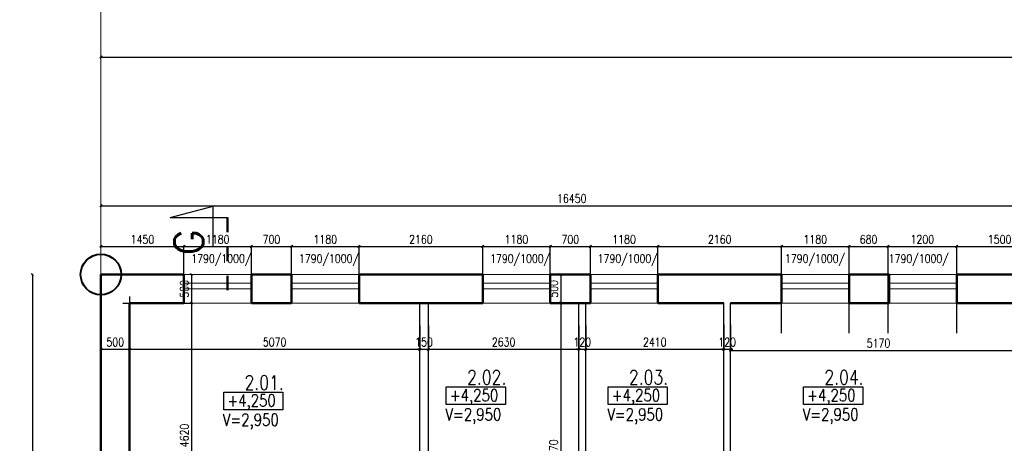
# Model space of a CAD drawing. Header units: millimetres. Extents: x -238874 to 551972, y -298952 to 658415.
# Tile 256 of 256: x 14879 to 32080, y 214034 to 221430. Entities that reach past the tile are written whole.
import ezdxf

# ---------------------------------------------------------------- set-up
doc = ezdxf.new("R2010")
doc.units = ezdxf.units.MM
doc.header["$LTSCALE"] = 20
doc.linetypes.add('ČERCHOVANÁ', pattern=[25.4, 12.7, -6.35, 0, -6.35])
doc.layers.add('CKNETISK', color=116, linetype='Continuous', lineweight=18, plot=False)
for name, color, linetype, lineweight in [('CKTEXTY_MALE', 140, 'Continuous', 18), ('NOSNÉ', 8, 'Continuous', 50), ('PRUCHODY', 7, 'Continuous', 18)]:
    doc.layers.add(name, color=color, linetype=linetype, lineweight=lineweight)
for name, color, linetype in [('CZ', 255, 'Continuous'), ('KOTY', 8, 'Continuous'), ('ZDP', 50, 'Continuous')]:
    doc.layers.add(name, color=color, linetype=linetype)
doc.styles.add('ROMANS', font='romans', dxfattribs={"width": 0.8})
doc.styles.add('SIMPLEX', font='SIMPLEX.shx', dxfattribs={"width": 0.8, "bigfont": 'CAD13.shx'})
doc.styles.get("Standard").update_dxf_attribs({"font": 'simplex.shx', "width": 0.8})
doc.dimstyles.new('CKA', dxfattribs={"dimtxt": 200, "dimasz": 40, "dimexe": 20, "dimexo": 0.2, "dimgap": 50, "dimtad": 1, "dimdec": 0, "dimrnd": 1, "dimzin": 0, "dimdsep": 46, "dimtxsty": 'Standard', "dimblk1": 'OBLIQUE', "dimblk2": 'OBLIQUE', "dimsah": 1, "dimcen": 0.09, "dimclrd": 253, "dimclre": 253, "dimclrt": 253, "dimadec": 0, "dimazin": 0, "dimtfac": 1, "dimtdec": 0, "dimtix": 1, "dimtmove": 2, "dimatfit": 3, "dimfxl": 1, "dimtolj": 1, "dimtzin": 0, "dimarcsym": 0})

# ---------------------------------------------------------------- blocks, each defined once
blk = doc.blocks.new('_OBLIQUE')
at = {"color": 0, "linetype": 'ByBlock'}
blk.add_line((-0.5, -0.5), (0.5, 0.5), dxfattribs=at)
blk = doc.blocks.new('*D1539')
at = {"layer": 'DEFPOINTS', "color": 0, "transparency": 16777216}
for p in [(32748, 218183), (16298, 215577), (32748, 215577)]:
    blk.add_point(p, dxfattribs=at)
at = {"layer": 'KOTY', "lineweight": -2, "transparency": 16777216}
for p, q in [((16298, 218183), (32748, 218183)), ((32748, 215957), (32748, 218203))]:
    blk.add_line(p, q, dxfattribs=at)
at = {"layer": 'KOTY', "lineweight": -2, "transparency": 16777216, "xscale": 40, "yscale": 40, "zscale": 40, "rotation": 180}
blk.add_blockref('_OBLIQUE', (16298, 218183), dxfattribs=at)
at = {"layer": 'KOTY', "lineweight": -2, "transparency": 16777216, "xscale": 40, "yscale": 40, "zscale": 40}
blk.add_blockref('_OBLIQUE', (32748, 218183), dxfattribs=at)
at = {"layer": 'KOTY', "transparency": 16777216, "insert": (24523, 218308), "char_height": 150, "attachment_point": 5, "style": 'SIMPLEX'}
blk.add_mtext('\\A1;16450', dxfattribs=at)
blk = doc.blocks.new('*D1544')
at = {"layer": 'DEFPOINTS', "color": 0, "transparency": 16777216}
for p in [(22018, 216471), (24648, 216471), (24648, 215677)]:
    blk.add_point(p, dxfattribs=at)
at = {"layer": 'KOTY', "lineweight": -2, "transparency": 16777216}
for p, q in [((24648, 216090), (24648, 215657)), ((22018, 215677), (24648, 215677))]:
    blk.add_line(p, q, dxfattribs=at)
at = {"layer": 'KOTY', "lineweight": -2, "transparency": 16777216, "xscale": 40, "yscale": 40, "zscale": 40, "rotation": 180}
blk.add_blockref('_OBLIQUE', (22018, 215677), dxfattribs=at)
at = {"layer": 'KOTY', "lineweight": -2, "transparency": 16777216, "xscale": 40, "yscale": 40, "zscale": 40}
blk.add_blockref('_OBLIQUE', (24648, 215677), dxfattribs=at)
at = {"layer": 'KOTY', "transparency": 16777216, "insert": (23333, 215802), "char_height": 150, "attachment_point": 5, "style": 'SIMPLEX'}
blk.add_mtext('\\A1;2630', dxfattribs=at)
blk = doc.blocks.new('*D1545')
at = {"layer": 'DEFPOINTS', "color": 0, "transparency": 16777216}
for p in [(24148, 217470), (22968, 216124), (24148, 216124)]:
    blk.add_point(p, dxfattribs=at)
at = {"layer": 'KOTY', "lineweight": -2, "transparency": 16777216}
for p, q in [((22968, 217470), (24148, 217470)), ((24148, 216505), (24148, 217490))]:
    blk.add_line(p, q, dxfattribs=at)
at = {"layer": 'KOTY', "lineweight": -2, "transparency": 16777216, "xscale": 40, "yscale": 40, "zscale": 40, "rotation": 180}
blk.add_blockref('_OBLIQUE', (22968, 217470), dxfattribs=at)
at = {"layer": 'KOTY', "lineweight": -2, "transparency": 16777216, "xscale": 40, "yscale": 40, "zscale": 40}
blk.add_blockref('_OBLIQUE', (24148, 217470), dxfattribs=at)
at = {"layer": 'KOTY', "transparency": 16777216, "insert": (23558, 217595), "char_height": 150, "attachment_point": 5, "style": 'SIMPLEX'}
blk.add_mtext('\\A1;1180', dxfattribs=at)
blk = doc.blocks.new('*D1546')
at = {"layer": 'DEFPOINTS', "color": 0, "transparency": 16777216}
for p in [(83148, 220776), (16298, 218251), (83148, 218251)]:
    blk.add_point(p, dxfattribs=at)
at = {"layer": 'KOTY', "lineweight": -2, "transparency": 16777216}
for p, q in [((16298, 220776), (83148, 220776)), ((83148, 218632), (83148, 220796))]:
    blk.add_line(p, q, dxfattribs=at)
at = {"layer": 'KOTY', "lineweight": -2, "transparency": 16777216, "xscale": 40, "yscale": 40, "zscale": 40, "rotation": 180}
blk.add_blockref('_OBLIQUE', (16298, 220776), dxfattribs=at)
at = {"layer": 'KOTY', "lineweight": -2, "transparency": 16777216, "xscale": 40, "yscale": 40, "zscale": 40}
blk.add_blockref('_OBLIQUE', (83148, 220776), dxfattribs=at)
at = {"layer": 'KOTY', "transparency": 16777216, "insert": (49723, 220901), "char_height": 150, "attachment_point": 5, "style": 'SIMPLEX'}
blk.add_mtext('\\A1;66850', dxfattribs=at)
blk = doc.blocks.new('*D1624')
at = {"layer": 'DEFPOINTS', "color": 0, "transparency": 16777216}
for p in [(16298, 216981), (15103, 209221), (16298, 209221)]:
    blk.add_point(p, dxfattribs=at)
at = {"layer": 'KOTY', "lineweight": -2, "transparency": 16777216}
for p, q in [((15103, 216981), (15103, 209221)), ((15917, 209221), (15083, 209221))]:
    blk.add_line(p, q, dxfattribs=at)
at = {"layer": 'KOTY', "lineweight": -2, "transparency": 16777216, "xscale": 40, "yscale": 40, "zscale": 40}
for p, rotation in [((15103, 216981), 90), ((15103, 209221), 270)]:
    blk.add_blockref('_OBLIQUE', p, dxfattribs=dict(at, rotation=rotation))
at = {"layer": 'KOTY', "transparency": 16777216, "insert": (14978, 213101), "char_height": 150, "attachment_point": 5, "rotation": 90, "style": 'SIMPLEX'}
blk.add_mtext('\\A1;7760', dxfattribs=at)
blk = doc.blocks.new('*D1625')
at = {"layer": 'DEFPOINTS', "color": 0, "transparency": 16777216}
for p in [(16298, 216481), (16798, 211861), (17881, 211861)]:
    blk.add_point(p, dxfattribs=at)
at = {"layer": 'KOTY', "lineweight": -2, "transparency": 16777216}
for p, q in [((17881, 216481), (17881, 211861)), ((17179, 211861), (17901, 211861))]:
    blk.add_line(p, q, dxfattribs=at)
at = {"layer": 'KOTY', "lineweight": -2, "transparency": 16777216, "xscale": 40, "yscale": 40, "zscale": 40}
for p, rotation in [((17881, 216481), 90), ((17881, 211861), 270)]:
    blk.add_blockref('_OBLIQUE', p, dxfattribs=dict(at, rotation=rotation))
at = {"layer": 'KOTY', "transparency": 16777216, "insert": (17756, 214171), "char_height": 150, "attachment_point": 5, "rotation": 90, "style": 'SIMPLEX'}
blk.add_mtext('\\A1;4620', dxfattribs=at)
blk = doc.blocks.new('*D1636')
at = {"layer": 'DEFPOINTS', "color": 0, "transparency": 16777216}
for p in [(16798, 216981), (21868, 216471), (21868, 215677)]:
    blk.add_point(p, dxfattribs=at)
at = {"layer": 'KOTY', "lineweight": -2, "transparency": 16777216}
for p, q in [((21868, 216090), (21868, 215657)), ((16798, 215677), (21868, 215677))]:
    blk.add_line(p, q, dxfattribs=at)
at = {"layer": 'KOTY', "lineweight": -2, "transparency": 16777216, "xscale": 40, "yscale": 40, "zscale": 40, "rotation": 180}
blk.add_blockref('_OBLIQUE', (16798, 215677), dxfattribs=at)
at = {"layer": 'KOTY', "lineweight": -2, "transparency": 16777216, "xscale": 40, "yscale": 40, "zscale": 40}
blk.add_blockref('_OBLIQUE', (21868, 215677), dxfattribs=at)
at = {"layer": 'KOTY', "transparency": 16777216, "insert": (19333, 215802), "char_height": 150, "attachment_point": 5, "style": 'SIMPLEX'}
blk.add_mtext('\\A1;5070', dxfattribs=at)
blk = doc.blocks.new('*D1637')
at = {"layer": 'DEFPOINTS', "color": 0, "transparency": 16777216}
for p in [(18928, 217470), (17748, 216124), (18928, 216124)]:
    blk.add_point(p, dxfattribs=at)
at = {"layer": 'KOTY', "lineweight": -2, "transparency": 16777216}
for p, q in [((17748, 217470), (18928, 217470)), ((18928, 216505), (18928, 217490))]:
    blk.add_line(p, q, dxfattribs=at)
at = {"layer": 'KOTY', "lineweight": -2, "transparency": 16777216, "xscale": 40, "yscale": 40, "zscale": 40, "rotation": 180}
blk.add_blockref('_OBLIQUE', (17748, 217470), dxfattribs=at)
at = {"layer": 'KOTY', "lineweight": -2, "transparency": 16777216, "xscale": 40, "yscale": 40, "zscale": 40}
blk.add_blockref('_OBLIQUE', (18928, 217470), dxfattribs=at)
at = {"layer": 'KOTY', "transparency": 16777216, "insert": (18338, 217595), "char_height": 150, "attachment_point": 5, "style": 'SIMPLEX'}
blk.add_mtext('\\A1;1180', dxfattribs=at)
blk = doc.blocks.new('*D1638')
at = {"layer": 'DEFPOINTS', "color": 0, "transparency": 16777216}
for p in [(16298, 216981), (16798, 216981), (16798, 215677)]:
    blk.add_point(p, dxfattribs=at)
at = {"layer": 'KOTY', "lineweight": -2, "transparency": 16777216}
for p, q in [((16798, 216600), (16798, 215657)), ((16298, 215677), (16798, 215677))]:
    blk.add_line(p, q, dxfattribs=at)
at = {"layer": 'KOTY', "lineweight": -2, "transparency": 16777216, "xscale": 40, "yscale": 40, "zscale": 40, "rotation": 180}
blk.add_blockref('_OBLIQUE', (16298, 215677), dxfattribs=at)
at = {"layer": 'KOTY', "lineweight": -2, "transparency": 16777216, "xscale": 40, "yscale": 40, "zscale": 40}
blk.add_blockref('_OBLIQUE', (16798, 215677), dxfattribs=at)
at = {"layer": 'KOTY', "transparency": 16777216, "insert": (16548, 215802), "char_height": 150, "attachment_point": 5, "style": 'SIMPLEX'}
blk.add_mtext('\\A1;500', dxfattribs=at)
blk = doc.blocks.new('*D1639')
at = {"layer": 'DEFPOINTS', "color": 0, "transparency": 16777216}
for p in [(16298, 216981), (16298, 216481), (17881, 216481)]:
    blk.add_point(p, dxfattribs=at)
at = {"layer": 'KOTY', "lineweight": -2, "transparency": 16777216}
for p, q in [((17881, 216981), (17881, 216481)), ((16679, 216481), (17901, 216481))]:
    blk.add_line(p, q, dxfattribs=at)
at = {"layer": 'KOTY', "lineweight": -2, "transparency": 16777216, "xscale": 40, "yscale": 40, "zscale": 40}
for p, rotation in [((17881, 216981), 90), ((17881, 216481), 270)]:
    blk.add_blockref('_OBLIQUE', p, dxfattribs=dict(at, rotation=rotation))
at = {"layer": 'KOTY', "transparency": 16777216, "insert": (17756, 216731), "char_height": 150, "attachment_point": 5, "rotation": 90, "style": 'SIMPLEX'}
blk.add_mtext('\\A1;500', dxfattribs=at)
blk = doc.blocks.new('*D1640')
at = {"layer": 'DEFPOINTS', "color": 0, "transparency": 16777216}
for p in [(17748, 217470), (16298, 216124), (17748, 216124)]:
    blk.add_point(p, dxfattribs=at)
at = {"layer": 'KOTY', "lineweight": -2, "transparency": 16777216}
for p, q in [((16298, 217470), (17748, 217470)), ((17748, 216505), (17748, 217490))]:
    blk.add_line(p, q, dxfattribs=at)
at = {"layer": 'KOTY', "lineweight": -2, "transparency": 16777216, "xscale": 40, "yscale": 40, "zscale": 40, "rotation": 180}
blk.add_blockref('_OBLIQUE', (16298, 217470), dxfattribs=at)
at = {"layer": 'KOTY', "lineweight": -2, "transparency": 16777216, "xscale": 40, "yscale": 40, "zscale": 40}
blk.add_blockref('_OBLIQUE', (17748, 217470), dxfattribs=at)
at = {"layer": 'KOTY', "transparency": 16777216, "insert": (17023, 217595), "char_height": 150, "attachment_point": 5, "style": 'SIMPLEX'}
blk.add_mtext('\\A1;1450', dxfattribs=at)
blk = doc.blocks.new('*D1641')
at = {"layer": 'DEFPOINTS', "color": 0, "transparency": 16777216}
for p in [(21868, 216471), (22018, 216471), (22018, 215677)]:
    blk.add_point(p, dxfattribs=at)
at = {"layer": 'KOTY', "lineweight": -2, "transparency": 16777216}
for p, q in [((22018, 216090), (22018, 215657)), ((21868, 215677), (21828, 215677)), ((21868, 215677), (22018, 215677)), ((22018, 215677), (22058, 215677))]:
    blk.add_line(p, q, dxfattribs=at)
at = {"layer": 'KOTY', "lineweight": -2, "transparency": 16777216, "xscale": 40, "yscale": 40, "zscale": 40}
blk.add_blockref('_OBLIQUE', (21868, 215677), dxfattribs=at)
at = {"layer": 'KOTY', "lineweight": -2, "transparency": 16777216, "xscale": 40, "yscale": 40, "zscale": 40, "rotation": 180}
blk.add_blockref('_OBLIQUE', (22018, 215677), dxfattribs=at)
at = {"layer": 'KOTY', "transparency": 16777216, "insert": (21943, 215802), "char_height": 150, "attachment_point": 5, "style": 'SIMPLEX'}
blk.add_mtext('\\A1;150', dxfattribs=at)
blk = doc.blocks.new('*D1642')
at = {"layer": 'DEFPOINTS', "color": 0, "transparency": 16777216}
for p in [(20808, 217470), (19628, 216124), (20808, 216124)]:
    blk.add_point(p, dxfattribs=at)
at = {"layer": 'KOTY', "lineweight": -2, "transparency": 16777216}
for p, q in [((19628, 217470), (20808, 217470)), ((20808, 216505), (20808, 217490))]:
    blk.add_line(p, q, dxfattribs=at)
at = {"layer": 'KOTY', "lineweight": -2, "transparency": 16777216, "xscale": 40, "yscale": 40, "zscale": 40, "rotation": 180}
blk.add_blockref('_OBLIQUE', (19628, 217470), dxfattribs=at)
at = {"layer": 'KOTY', "lineweight": -2, "transparency": 16777216, "xscale": 40, "yscale": 40, "zscale": 40}
blk.add_blockref('_OBLIQUE', (20808, 217470), dxfattribs=at)
at = {"layer": 'KOTY', "transparency": 16777216, "insert": (20218, 217595), "char_height": 150, "attachment_point": 5, "style": 'SIMPLEX'}
blk.add_mtext('\\A1;1180', dxfattribs=at)
blk = doc.blocks.new('*D1643')
at = {"layer": 'DEFPOINTS', "color": 0, "transparency": 16777216}
for p in [(19628, 217470), (18928, 216124), (19628, 216124)]:
    blk.add_point(p, dxfattribs=at)
at = {"layer": 'KOTY', "lineweight": -2, "transparency": 16777216}
for p, q in [((18928, 217470), (19628, 217470)), ((19628, 216505), (19628, 217490))]:
    blk.add_line(p, q, dxfattribs=at)
at = {"layer": 'KOTY', "lineweight": -2, "transparency": 16777216, "xscale": 40, "yscale": 40, "zscale": 40, "rotation": 180}
blk.add_blockref('_OBLIQUE', (18928, 217470), dxfattribs=at)
at = {"layer": 'KOTY', "lineweight": -2, "transparency": 16777216, "xscale": 40, "yscale": 40, "zscale": 40}
blk.add_blockref('_OBLIQUE', (19628, 217470), dxfattribs=at)
at = {"layer": 'KOTY', "transparency": 16777216, "insert": (19278, 217595), "char_height": 150, "attachment_point": 5, "style": 'SIMPLEX'}
blk.add_mtext('\\A1;700', dxfattribs=at)
blk = doc.blocks.new('*D1644')
at = {"layer": 'DEFPOINTS', "color": 0, "transparency": 16777216}
for p in [(22968, 217470), (20808, 216124), (22968, 216124)]:
    blk.add_point(p, dxfattribs=at)
at = {"layer": 'KOTY', "lineweight": -2, "transparency": 16777216}
for p, q in [((20808, 217470), (22968, 217470)), ((22968, 216505), (22968, 217490))]:
    blk.add_line(p, q, dxfattribs=at)
at = {"layer": 'KOTY', "lineweight": -2, "transparency": 16777216, "xscale": 40, "yscale": 40, "zscale": 40, "rotation": 180}
blk.add_blockref('_OBLIQUE', (20808, 217470), dxfattribs=at)
at = {"layer": 'KOTY', "lineweight": -2, "transparency": 16777216, "xscale": 40, "yscale": 40, "zscale": 40}
blk.add_blockref('_OBLIQUE', (22968, 217470), dxfattribs=at)
at = {"layer": 'KOTY', "transparency": 16777216, "insert": (21888, 217595), "char_height": 150, "attachment_point": 5, "style": 'SIMPLEX'}
blk.add_mtext('\\A1;2160', dxfattribs=at)
blk = doc.blocks.new('*D2418')
at = {"layer": 'DEFPOINTS', "color": 0, "transparency": 16777216}
for p in [(32748, 217470), (32748, 215767), (31248, 215577)]:
    blk.add_point(p, dxfattribs=at)
at = {"layer": 'KOTY', "lineweight": -2, "transparency": 16777216}
for p, q in [((31248, 217470), (32748, 217470)), ((32748, 216147), (32748, 217490))]:
    blk.add_line(p, q, dxfattribs=at)
at = {"layer": 'KOTY', "lineweight": -2, "transparency": 16777216, "xscale": 40, "yscale": 40, "zscale": 40, "rotation": 180}
blk.add_blockref('_OBLIQUE', (31248, 217470), dxfattribs=at)
at = {"layer": 'KOTY', "lineweight": -2, "transparency": 16777216, "xscale": 40, "yscale": 40, "zscale": 40}
blk.add_blockref('_OBLIQUE', (32748, 217470), dxfattribs=at)
at = {"layer": 'KOTY', "transparency": 16777216, "insert": (31998, 217595), "char_height": 150, "attachment_point": 5, "style": 'SIMPLEX'}
blk.add_mtext('\\A1;1500', dxfattribs=at)
blk = doc.blocks.new('*D2419')
at = {"layer": 'DEFPOINTS', "color": 0, "transparency": 16777216}
for p in [(27298, 216481), (32468, 216481), (32468, 215657)]:
    blk.add_point(p, dxfattribs=at)
at = {"layer": 'KOTY', "lineweight": -2, "transparency": 16777216}
for p, q in [((32468, 216100), (32468, 215637)), ((27298, 215657), (32468, 215657))]:
    blk.add_line(p, q, dxfattribs=at)
at = {"layer": 'KOTY', "lineweight": -2, "transparency": 16777216, "xscale": 40, "yscale": 40, "zscale": 40, "rotation": 180}
blk.add_blockref('_OBLIQUE', (27298, 215657), dxfattribs=at)
at = {"layer": 'KOTY', "lineweight": -2, "transparency": 16777216, "xscale": 40, "yscale": 40, "zscale": 40}
blk.add_blockref('_OBLIQUE', (32468, 215657), dxfattribs=at)
at = {"layer": 'KOTY', "transparency": 16777216, "insert": (29883, 215782), "char_height": 150, "attachment_point": 5, "style": 'SIMPLEX'}
blk.add_mtext('\\A1;5170', dxfattribs=at)
blk = doc.blocks.new('*D2420')
at = {"layer": 'DEFPOINTS', "color": 0, "transparency": 16777216}
for p in [(24148, 216481), (24332, 211311), (24648, 211311)]:
    blk.add_point(p, dxfattribs=at)
at = {"layer": 'KOTY', "lineweight": -2, "transparency": 16777216}
for p, q in [((24332, 216481), (24332, 211311)), ((24267, 211311), (24312, 211311))]:
    blk.add_line(p, q, dxfattribs=at)
at = {"layer": 'KOTY', "lineweight": -2, "transparency": 16777216, "xscale": 40, "yscale": 40, "zscale": 40}
for p, rotation in [((24332, 216481), 90), ((24332, 211311), 270)]:
    blk.add_blockref('_OBLIQUE', p, dxfattribs=dict(at, rotation=rotation))
at = {"layer": 'KOTY', "transparency": 16777216, "insert": (24207, 213896), "char_height": 150, "attachment_point": 5, "rotation": 90, "style": 'SIMPLEX'}
blk.add_mtext('\\A1;5170', dxfattribs=at)
blk = doc.blocks.new('*D2431')
at = {"layer": 'DEFPOINTS', "color": 0, "transparency": 16777216}
for p in [(28188, 217470), (26028, 215577), (28188, 215577)]:
    blk.add_point(p, dxfattribs=at)
at = {"layer": 'KOTY', "lineweight": -2, "transparency": 16777216}
for p, q in [((26028, 217470), (28188, 217470)), ((28188, 215957), (28188, 217490))]:
    blk.add_line(p, q, dxfattribs=at)
at = {"layer": 'KOTY', "lineweight": -2, "transparency": 16777216, "xscale": 40, "yscale": 40, "zscale": 40, "rotation": 180}
blk.add_blockref('_OBLIQUE', (26028, 217470), dxfattribs=at)
at = {"layer": 'KOTY', "lineweight": -2, "transparency": 16777216, "xscale": 40, "yscale": 40, "zscale": 40}
blk.add_blockref('_OBLIQUE', (28188, 217470), dxfattribs=at)
at = {"layer": 'KOTY', "transparency": 16777216, "insert": (27108, 217595), "char_height": 150, "attachment_point": 5, "style": 'SIMPLEX'}
blk.add_mtext('\\A1;2160', dxfattribs=at)
blk = doc.blocks.new('*D2432')
at = {"layer": 'DEFPOINTS', "color": 0, "transparency": 16777216}
for p in [(24768, 216471), (27178, 216481), (27178, 215677)]:
    blk.add_point(p, dxfattribs=at)
at = {"layer": 'KOTY', "lineweight": -2, "transparency": 16777216}
for p, q in [((27178, 216100), (27178, 215657)), ((24768, 215677), (27178, 215677))]:
    blk.add_line(p, q, dxfattribs=at)
at = {"layer": 'KOTY', "lineweight": -2, "transparency": 16777216, "xscale": 40, "yscale": 40, "zscale": 40, "rotation": 180}
blk.add_blockref('_OBLIQUE', (24768, 215677), dxfattribs=at)
at = {"layer": 'KOTY', "lineweight": -2, "transparency": 16777216, "xscale": 40, "yscale": 40, "zscale": 40}
blk.add_blockref('_OBLIQUE', (27178, 215677), dxfattribs=at)
at = {"layer": 'KOTY', "transparency": 16777216, "insert": (25973, 215802), "char_height": 150, "attachment_point": 5, "style": 'SIMPLEX'}
blk.add_mtext('\\A1;2410', dxfattribs=at)
blk = doc.blocks.new('*D2433')
at = {"layer": 'DEFPOINTS', "color": 0, "transparency": 16777216}
for p in [(24648, 216471), (24768, 216471), (24768, 215677)]:
    blk.add_point(p, dxfattribs=at)
at = {"layer": 'KOTY', "lineweight": -2, "transparency": 16777216}
for p, q in [((24768, 216090), (24768, 215657)), ((24648, 215677), (24608, 215677)), ((24648, 215677), (24768, 215677)), ((24768, 215677), (24808, 215677))]:
    blk.add_line(p, q, dxfattribs=at)
at = {"layer": 'KOTY', "lineweight": -2, "transparency": 16777216, "xscale": 40, "yscale": 40, "zscale": 40}
blk.add_blockref('_OBLIQUE', (24648, 215677), dxfattribs=at)
at = {"layer": 'KOTY', "lineweight": -2, "transparency": 16777216, "xscale": 40, "yscale": 40, "zscale": 40, "rotation": 180}
blk.add_blockref('_OBLIQUE', (24768, 215677), dxfattribs=at)
at = {"layer": 'KOTY', "transparency": 16777216, "insert": (24708, 215802), "char_height": 150, "attachment_point": 5, "style": 'SIMPLEX'}
blk.add_mtext('\\A1;120', dxfattribs=at)
blk = doc.blocks.new('*D2434')
at = {"layer": 'DEFPOINTS', "color": 0, "transparency": 16777216}
for p in [(24148, 216981), (24148, 216481), (24332, 216481)]:
    blk.add_point(p, dxfattribs=at)
at = {"layer": 'KOTY', "lineweight": -2, "transparency": 16777216}
for p, q in [((24332, 216981), (24332, 216481)), ((24529, 216481), (24352, 216481))]:
    blk.add_line(p, q, dxfattribs=at)
at = {"layer": 'KOTY', "lineweight": -2, "transparency": 16777216, "xscale": 40, "yscale": 40, "zscale": 40}
for p, rotation in [((24332, 216981), 90), ((24332, 216481), 270)]:
    blk.add_blockref('_OBLIQUE', p, dxfattribs=dict(at, rotation=rotation))
at = {"layer": 'KOTY', "transparency": 16777216, "insert": (24207, 216731), "char_height": 150, "attachment_point": 5, "rotation": 90, "style": 'SIMPLEX'}
blk.add_mtext('\\A1;500', dxfattribs=at)
blk = doc.blocks.new('*D2435')
at = {"layer": 'DEFPOINTS', "color": 0, "transparency": 16777216}
for p in [(26028, 217470), (24848, 216124), (26028, 216124)]:
    blk.add_point(p, dxfattribs=at)
at = {"layer": 'KOTY', "lineweight": -2, "transparency": 16777216}
for p, q in [((24848, 217470), (26028, 217470)), ((26028, 216505), (26028, 217490))]:
    blk.add_line(p, q, dxfattribs=at)
at = {"layer": 'KOTY', "lineweight": -2, "transparency": 16777216, "xscale": 40, "yscale": 40, "zscale": 40, "rotation": 180}
blk.add_blockref('_OBLIQUE', (24848, 217470), dxfattribs=at)
at = {"layer": 'KOTY', "lineweight": -2, "transparency": 16777216, "xscale": 40, "yscale": 40, "zscale": 40}
blk.add_blockref('_OBLIQUE', (26028, 217470), dxfattribs=at)
at = {"layer": 'KOTY', "transparency": 16777216, "insert": (25438, 217595), "char_height": 150, "attachment_point": 5, "style": 'SIMPLEX'}
blk.add_mtext('\\A1;1180', dxfattribs=at)
blk = doc.blocks.new('*D2436')
at = {"layer": 'DEFPOINTS', "color": 0, "transparency": 16777216}
for p in [(24848, 217470), (24148, 216124), (24848, 216124)]:
    blk.add_point(p, dxfattribs=at)
at = {"layer": 'KOTY', "lineweight": -2, "transparency": 16777216}
for p, q in [((24148, 217470), (24848, 217470)), ((24848, 216505), (24848, 217490))]:
    blk.add_line(p, q, dxfattribs=at)
at = {"layer": 'KOTY', "lineweight": -2, "transparency": 16777216, "xscale": 40, "yscale": 40, "zscale": 40, "rotation": 180}
blk.add_blockref('_OBLIQUE', (24148, 217470), dxfattribs=at)
at = {"layer": 'KOTY', "lineweight": -2, "transparency": 16777216, "xscale": 40, "yscale": 40, "zscale": 40}
blk.add_blockref('_OBLIQUE', (24848, 217470), dxfattribs=at)
at = {"layer": 'KOTY', "transparency": 16777216, "insert": (24498, 217595), "char_height": 150, "attachment_point": 5, "style": 'SIMPLEX'}
blk.add_mtext('\\A1;700', dxfattribs=at)
blk = doc.blocks.new('*D2437')
at = {"layer": 'DEFPOINTS', "color": 0, "transparency": 16777216}
for p in [(27178, 216481), (27298, 216481), (27298, 215677)]:
    blk.add_point(p, dxfattribs=at)
at = {"layer": 'KOTY', "lineweight": -2, "transparency": 16777216}
for p, q in [((27298, 216100), (27298, 215657)), ((27178, 215677), (27138, 215677)), ((27178, 215677), (27298, 215677)), ((27298, 215677), (27338, 215677))]:
    blk.add_line(p, q, dxfattribs=at)
at = {"layer": 'KOTY', "lineweight": -2, "transparency": 16777216, "xscale": 40, "yscale": 40, "zscale": 40}
blk.add_blockref('_OBLIQUE', (27178, 215677), dxfattribs=at)
at = {"layer": 'KOTY', "lineweight": -2, "transparency": 16777216, "xscale": 40, "yscale": 40, "zscale": 40, "rotation": 180}
blk.add_blockref('_OBLIQUE', (27298, 215677), dxfattribs=at)
at = {"layer": 'KOTY', "transparency": 16777216, "insert": (27238, 215802), "char_height": 150, "attachment_point": 5, "style": 'SIMPLEX'}
blk.add_mtext('\\A1;120', dxfattribs=at)
blk = doc.blocks.new('*D2438')
at = {"layer": 'DEFPOINTS', "color": 0, "transparency": 16777216}
for p in [(30048, 217470), (29368, 215577), (30048, 215577)]:
    blk.add_point(p, dxfattribs=at)
at = {"layer": 'KOTY', "lineweight": -2, "transparency": 16777216}
for p, q in [((29368, 217470), (30048, 217470)), ((30048, 215957), (30048, 217490))]:
    blk.add_line(p, q, dxfattribs=at)
at = {"layer": 'KOTY', "lineweight": -2, "transparency": 16777216, "xscale": 40, "yscale": 40, "zscale": 40, "rotation": 180}
blk.add_blockref('_OBLIQUE', (29368, 217470), dxfattribs=at)
at = {"layer": 'KOTY', "lineweight": -2, "transparency": 16777216, "xscale": 40, "yscale": 40, "zscale": 40}
blk.add_blockref('_OBLIQUE', (30048, 217470), dxfattribs=at)
at = {"layer": 'KOTY', "transparency": 16777216, "insert": (29708, 217595), "char_height": 150, "attachment_point": 5, "style": 'SIMPLEX'}
blk.add_mtext('\\A1;680', dxfattribs=at)
blk = doc.blocks.new('*D2439')
at = {"layer": 'DEFPOINTS', "color": 0, "transparency": 16777216}
for p in [(31248, 217470), (30048, 215577), (31248, 215577)]:
    blk.add_point(p, dxfattribs=at)
at = {"layer": 'KOTY', "lineweight": -2, "transparency": 16777216}
for p, q in [((30048, 217470), (31248, 217470)), ((31248, 215957), (31248, 217490))]:
    blk.add_line(p, q, dxfattribs=at)
at = {"layer": 'KOTY', "lineweight": -2, "transparency": 16777216, "xscale": 40, "yscale": 40, "zscale": 40, "rotation": 180}
blk.add_blockref('_OBLIQUE', (30048, 217470), dxfattribs=at)
at = {"layer": 'KOTY', "lineweight": -2, "transparency": 16777216, "xscale": 40, "yscale": 40, "zscale": 40}
blk.add_blockref('_OBLIQUE', (31248, 217470), dxfattribs=at)
at = {"layer": 'KOTY', "transparency": 16777216, "insert": (30648, 217595), "char_height": 150, "attachment_point": 5, "style": 'SIMPLEX'}
blk.add_mtext('\\A1;1200', dxfattribs=at)
blk = doc.blocks.new('*D2440')
at = {"layer": 'DEFPOINTS', "color": 0, "transparency": 16777216}
for p in [(29368, 217470), (28188, 215577), (29368, 215577)]:
    blk.add_point(p, dxfattribs=at)
at = {"layer": 'KOTY', "lineweight": -2, "transparency": 16777216}
for p, q in [((28188, 217470), (29368, 217470)), ((29368, 215957), (29368, 217490))]:
    blk.add_line(p, q, dxfattribs=at)
at = {"layer": 'KOTY', "lineweight": -2, "transparency": 16777216, "xscale": 40, "yscale": 40, "zscale": 40, "rotation": 180}
blk.add_blockref('_OBLIQUE', (28188, 217470), dxfattribs=at)
at = {"layer": 'KOTY', "lineweight": -2, "transparency": 16777216, "xscale": 40, "yscale": 40, "zscale": 40}
blk.add_blockref('_OBLIQUE', (29368, 217470), dxfattribs=at)
at = {"layer": 'KOTY', "transparency": 16777216, "insert": (28778, 217595), "char_height": 150, "attachment_point": 5, "style": 'SIMPLEX'}
blk.add_mtext('\\A1;1180', dxfattribs=at)

msp = doc.modelspace()

# ---------------------------------------------------------------- linework, layer by layer
at = {"layer": 'CKNETISK'}
msp.add_line((16297.962, 211330.863), (16297.962, 241100.37), dxfattribs=at)
at = {"layer": 'CKNETISK', "color": 2, "lineweight": 40}
msp.add_circle((16297.962, 216980.863), 354.769, dxfattribs=at)
at = {"layer": 'CZ', "color": 7}
for p, q in [((17510.764, 217976.112), (18260.764, 218177.074)), ((18260.764, 217476.112), (18260.764, 218177.074)), ((17510.764, 217976.112), (18510.764, 217976.112))]:
    msp.add_line(p, q, dxfattribs=at)
for points in [[(22331.551, 215021.624), (23365.034, 215021.624), (23365.034, 214709.153), (22331.551, 214709.153)], [(25158.654, 215021.624), (26192.137, 215021.624), (26192.137, 214709.153), (25158.654, 214709.153)], [(28572.514, 215021.624), (29605.997, 215021.624), (29605.997, 214709.153), (28572.514, 214709.153)], [(18443.9, 214929.113), (19477.383, 214929.113), (19477.383, 214616.642), (18443.9, 214616.642)]]:
    msp.add_lwpolyline(points, close=True, dxfattribs=at)
at = {"layer": 'NOSNÉ', "linetype": 'ČERCHOVANÁ'}
msp.add_line((18510.764, 217976.112), (18510.764, 216680.654), dxfattribs=at)
at = {"layer": 'NOSNÉ'}
for p, q in [((17747.962, 216980.863), (16297.962, 216980.863)), ((16297.962, 211330.863), (16297.962, 216980.863)), ((17747.962, 216480.863), (17747.962, 216980.863)), ((19627.962, 216980.863), (18927.962, 216980.863)), ((18927.962, 216480.863), (18927.962, 216980.863)), ((19627.962, 216480.863), (19627.962, 216980.863)), ((20807.962, 216480.863), (20807.962, 216980.863)), ((22967.962, 216980.863), (20807.962, 216980.863)), ((22967.962, 216480.863), (22967.962, 216980.863)), ((24847.962, 216980.863), (24147.962, 216980.863)), ((24147.962, 216480.863), (24147.962, 216980.863)), ((24847.962, 216480.863), (24847.962, 216980.863)), ((27397.962, 216980.863), (26027.962, 216980.863)), ((26027.962, 216480.863), (26027.962, 216980.863)), ((27397.962, 216980.863), (28187.962, 216980.863)), ((28187.962, 216480.863), (28187.962, 216980.863)), ((29367.962, 216980.863), (30067.962, 216980.863)), ((29367.962, 216480.863), (29367.962, 216980.863)), ((30067.962, 216480.863), (30067.962, 216980.863)), ((31247.962, 216980.863), (32247.962, 216980.863)), ((31247.962, 216480.863), (31247.962, 216980.863)), ((16797.962, 211860.863), (16797.962, 216480.863)), ((17747.962, 216480.863), (16797.962, 216480.863)), ((19627.962, 216480.863), (18927.962, 216480.863)), ((22967.962, 216480.863), (20807.962, 216480.863)), ((24847.962, 216480.863), (24147.962, 216480.863)), ((27177.962, 216480.863), (26027.962, 216480.863)), ((28187.962, 216480.863), (27297.962, 216480.863)), ((30067.962, 216480.863), (29367.962, 216480.863)), ((32467.962, 216480.863), (31247.962, 216480.863))]:
    msp.add_line(p, q, dxfattribs=at)
at = {"layer": 'PRUCHODY'}
for p, q in [((18927.962, 216980.863), (17747.962, 216980.863)), ((20807.962, 216980.863), (19627.962, 216980.863)), ((22967.962, 216980.863), (24147.962, 216980.863)), ((24847.962, 216980.863), (26027.962, 216980.863)), ((29367.962, 216980.863), (28187.962, 216980.863)), ((31247.962, 216980.863), (30067.962, 216980.863)), ((18927.962, 216830.863), (17747.962, 216830.863)), ((18927.962, 216730.863), (17747.962, 216730.863)), ((20807.962, 216830.863), (19627.962, 216830.863)), ((20807.962, 216730.863), (19627.962, 216730.863)), ((24147.962, 216830.863), (22967.962, 216830.863)), ((24147.962, 216730.863), (22967.962, 216730.863)), ((26027.962, 216830.863), (24847.962, 216830.863)), ((26027.962, 216730.863), (24847.962, 216730.863)), ((29367.962, 216830.863), (28187.962, 216830.863)), ((29367.962, 216730.863), (28187.962, 216730.863)), ((31247.962, 216830.863), (30067.962, 216830.863)), ((31247.962, 216730.863), (30067.962, 216730.863)), ((18927.962, 216480.863), (17747.962, 216480.863)), ((20807.962, 216480.863), (19627.962, 216480.863)), ((24147.962, 216480.863), (22967.962, 216480.863)), ((26027.962, 216480.863), (24847.962, 216480.863)), ((28187.962, 216480.863), (29367.962, 216480.863)), ((30067.962, 216480.863), (31247.962, 216480.863))]:
    msp.add_line(p, q, dxfattribs=at)
for centre in [(17157.962, 216970.863), (17657.962, 216470.863)]:
    msp.add_arc(centre, 10, 90, 180, dxfattribs=at)
at = {"layer": 'ZDP'}
for p, q in [((21867.962, 211860.863), (21867.962, 216470.863)), ((22017.962, 211310.863), (22017.962, 216470.863)), ((24647.962, 211310.863), (24647.962, 216470.863)), ((24767.962, 211310.863), (24767.962, 216470.863)), ((27177.962, 211310.863), (27177.962, 216480.863)), ((27297.962, 211310.863), (27297.962, 216480.863))]:
    msp.add_line(p, q, dxfattribs=at)

# ---------------------------------------------------------------- texts
at = {"layer": 'CKTEXTY_MALE', "insert": (29909.544, 167907.084), "char_height": 200, "width": 3874.61823, "attachment_point": 1, "rotation": 90}
msp.add_mtext('\\pi842.24;ÚPRAVA OSTĚNÍ  A KER. \\P\\pi286.05;OBKLADU STĚN  PO OSAZENÍ \\P\\pi895.57;OKNA ŠTUK + VÝMALBA', dxfattribs=at)
at = {"layer": 'CZ', "color": 7, "style": 'ROMANS'}
msp.add_text('G', height=500, rotation=90, dxfattribs=at).set_placement((18082.271, 217317.079))
at = {"layer": 'CZ', "color": 7, "attachment_point": 1}
for s, insert, char_height, width in [('2.01.', (18807.231, 215219.626), 250, 971.4), ('2.02.', (22694.882, 215312.137), 250, 971.4), ('2.03.', (25521.985, 215312.137), 250, 971.4), ('2.04.', (28935.845, 215312.137), 250, 971.4), ('+4,250', (18506.788, 214887.909), 212.5, 1666.9), ('+4,250', (22394.44, 214980.42), 212.5, 1666.9), ('+4,250', (25221.543, 214980.42), 212.5, 1666.9), ('+4,250', (28635.403, 214980.42), 212.5, 1666.9), ('V=2,950', (18428.802, 214550.876), 212.5, 3214.5), ('V=2,950', (22316.453, 214643.387), 212.5, 3214.5), ('V=2,950', (25143.556, 214643.387), 212.5, 3214.5), ('V=2,950', (28557.416, 214643.387), 212.5, 3214.5)]:
    msp.add_mtext(s, dxfattribs=dict(at, insert=insert, char_height=char_height, width=width))
at = {"layer": 'KOTY', "char_height": 150, "width": 1424.4, "attachment_point": 1}
for insert in [(17876.869, 217333.21), (19756.869, 217333.21), (23096.869, 217333.21), (24976.869, 217333.21), (28247.497, 217333.21), (30060.687, 217333.21)]:
    msp.add_mtext('1790/1000/', dxfattribs=dict(at, insert=insert))

# ---------------------------------------------------------------- dimensions: what is measured, and where the dimension line sits
at = {"layer": 'KOTY'}
for base, p1, p2, text, picture, middle in [((83147.962, 220775.854), (16297.962, 218251.086), (83147.962, 218251.086), '66850', '*D1546', (49722.962, 220900.854)), ((32747.962, 218182.612), (16297.962, 215576.642), (32747.962, 215576.642), '16450', '*D1539', (24522.962, 218307.612)), ((17747.962, 217470.131), (16297.962, 216124.361), (17747.962, 216124.361), '1450', '*D1640', (17022.962, 217595.131)), ((18927.962, 217470.131), (17747.962, 216124.361), (18927.962, 216124.361), '1180', '*D1637', (18337.962, 217595.131)), ((19627.962, 217470.131), (18927.962, 216124.361), (19627.962, 216124.361), '700', '*D1643', (19277.962, 217595.131)), ((20807.962, 217470.131), (19627.962, 216124.361), (20807.962, 216124.361), '1180', '*D1642', (20217.962, 217595.131)), ((22967.962, 217470.131), (20807.962, 216124.361), (22967.962, 216124.361), '2160', '*D1644', (21887.962, 217595.131)), ((24147.962, 217470.131), (22967.962, 216124.361), (24147.962, 216124.361), '1180', '*D1545', (23557.962, 217595.131)), ((24847.962, 217470.131), (24147.962, 216124.361), (24847.962, 216124.361), '700', '*D2436', (24497.962, 217595.131)), ((26027.962, 217470.131), (24847.962, 216124.361), (26027.962, 216124.361), '1180', '*D2435', (25437.962, 217595.131)), ((28187.962, 217470.131), (26027.962, 215576.642), (28187.962, 215576.642), '2160', '*D2431', (27107.962, 217595.131)), ((29367.962, 217470.131), (28187.962, 215576.642), (29367.962, 215576.642), '1180', '*D2440', (28777.962, 217595.131)), ((30047.962, 217470.131), (29367.962, 215576.642), (30047.962, 215576.642), '680', '*D2438', (29707.962, 217595.131)), ((31247.962, 217470.131), (30047.962, 215576.642), (31247.962, 215576.642), '1200', '*D2439', (30647.962, 217595.131)), ((32747.962, 217470.131), (31247.962, 215576.642), (32747.962, 215766.642), '1500', '*D2418', (31997.962, 217595.131))]:
    dim = msp.add_linear_dim(base=base, p1=p1, p2=p2, text=text, dimstyle='CKA', override={"dimtxt": 150, "dimexo": 380.774374, "dimtxsty": 'SIMPLEX', "dimse1": 1, "dimclrd": 256, "dimclre": 256, "dimclrt": 256}, dxfattribs=at)
    dim.commit()
    dim.dimension.update_dxf_attribs({"geometry": picture, "text_midpoint": middle})
for base, p1, p2, angle, text, picture, middle in [((15102.744, 209220.863), (16297.962, 216980.863), (16297.962, 209220.863), 90, '7760', '*D1624', (14977.744, 213100.863)), ((16797.962, 215676.861), (16297.962, 216980.863), (16797.962, 216980.863), 180, '500', '*D1638', (16547.962, 215801.861)), ((17881.283, 216480.863), (16297.962, 216980.863), (16297.962, 216480.863), 270, '500', '*D1639', (17756.283, 216730.863)), ((21867.962, 215676.861), (16797.962, 216980.863), (21867.962, 216470.863), 180, '5070', '*D1636', (19332.962, 215801.861)), ((24331.562, 216480.863), (24147.962, 216980.863), (24147.962, 216480.863), 270, '500', '*D2434', (24206.562, 216730.863)), ((17881.283, 211860.863), (16297.962, 216480.863), (16797.962, 211860.863), 270, '4620', '*D1625', (17756.283, 214170.863)), ((22017.962, 215676.861), (21867.962, 216470.863), (22017.962, 216470.863), 180, '150', '*D1641', (21942.962, 215801.861)), ((24647.962, 215676.861), (22017.962, 216470.863), (24647.962, 216470.863), 180, '2630', '*D1544', (23332.962, 215801.861)), ((24331.562, 211310.863), (24147.962, 216480.863), (24647.962, 211310.863), 270, '5170', '*D2420', (24206.562, 213895.863)), ((24767.962, 215676.861), (24647.962, 216470.863), (24767.962, 216470.863), 180, '120', '*D2433', (24707.962, 215801.861)), ((27177.962, 215676.861), (24767.962, 216470.863), (27177.962, 216480.863), 180, '2410', '*D2432', (25972.962, 215801.861)), ((27297.962, 215676.861), (27177.962, 216480.863), (27297.962, 216480.863), 180, '120', '*D2437', (27237.962, 215801.861)), ((32467.962, 215656.861), (27297.962, 216480.863), (32467.962, 216480.863), 180, '5170', '*D2419', (29882.962, 215781.861))]:
    dim = msp.add_linear_dim(base=base, p1=p1, p2=p2, angle=angle, text=text, dimstyle='CKA', override={"dimtxt": 150, "dimexo": 380.774374, "dimtxsty": 'SIMPLEX', "dimse1": 1, "dimclrd": 256, "dimclre": 256, "dimclrt": 256}, dxfattribs=at)
    dim.commit()
    dim.dimension.update_dxf_attribs({"geometry": picture, "text_midpoint": middle})

doc.saveas('drawing.dxf')
